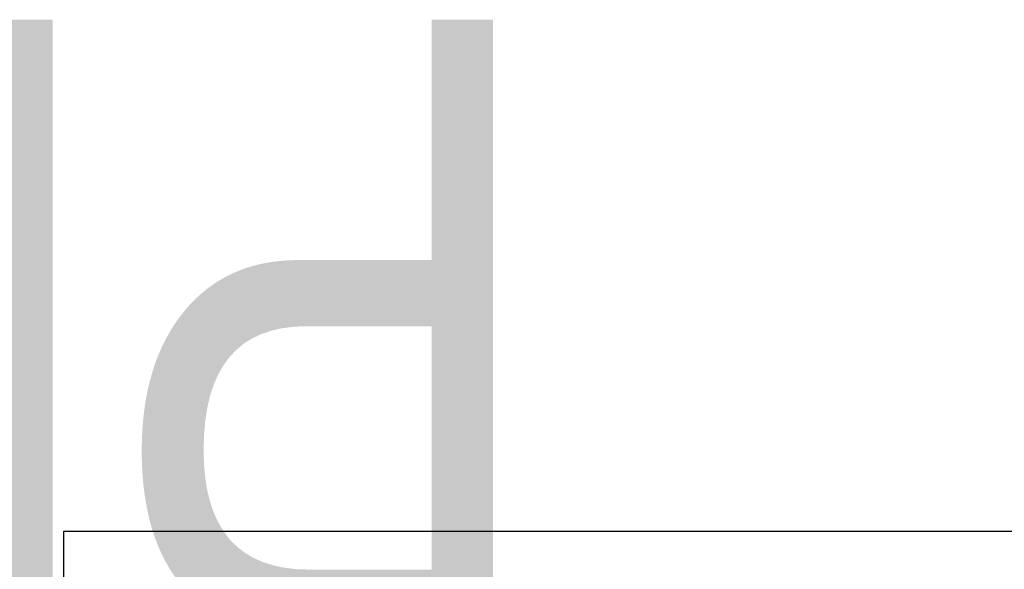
# Model space of a CAD drawing. Header units: millimetres. Extents: x -117 to 734, y -67 to 355.
# Tile 12 of 16: x -5 to 107, y 293 to 355. Entities that reach past the tile are written whole.
import ezdxf
from ezdxf.enums import TextEntityAlignment as Align

# ---------------------------------------------------------------- set-up
doc = ezdxf.new("R2018")
doc.units = ezdxf.units.MM
doc.layers.add('Кромка (ГОСТ)', color=7, linetype='Continuous', lineweight=50)
doc.layers.add('Обозначение (ГОСТ)', color=7, linetype='Continuous', lineweight=25)
doc.styles.get("Standard").update_dxf_attribs({"font": 'GOST Common Italic.ttf'})

# ---------------------------------------------------------------- blocks, each defined once
blk = doc.blocks.new('ГОСТ - Доп. графы 3')
at = {"layer": 'Обозначение (ГОСТ)', "lineweight": 30, "width": 0.8}
blk.add_attdef('ОБОЗНАЧЕНИЕ', text='', height=5, rotation=180, dxfattribs=at).set_placement((34.94, -6.97), align=Align.MIDDLE_CENTER)
blk = doc.blocks.new('Рамки ГОСТ_ граница 297x210')
at = {"layer": 'Кромка (ГОСТ)', "lineweight": 25}
for p, q in [((0, 0), (0, 297)), ((0, 297), (210, 297))]:
    blk.add_line(p, q, dxfattribs=at)

msp = doc.modelspace()

# ---------------------------------------------------------------- block references
ref = msp.add_blockref('ГОСТ - Доп. графы 3', (20, 292))
lines = msp.add_mtext('\\W0.8000;PF12', dxfattribs={"layer": 'Обозначение (ГОСТ)', "insert": (54.942, 285.032), "char_height": 70.12484, "attachment_point": 1, "rotation": 180})
ref.add_attrib('ОБОЗНАЧЕНИЕ', '', (54.942, 285.032)).embed_mtext(lines)
msp.add_blockref('Рамки ГОСТ_ граница 297x210', (0, 0))

doc.saveas('drawing.dxf')
